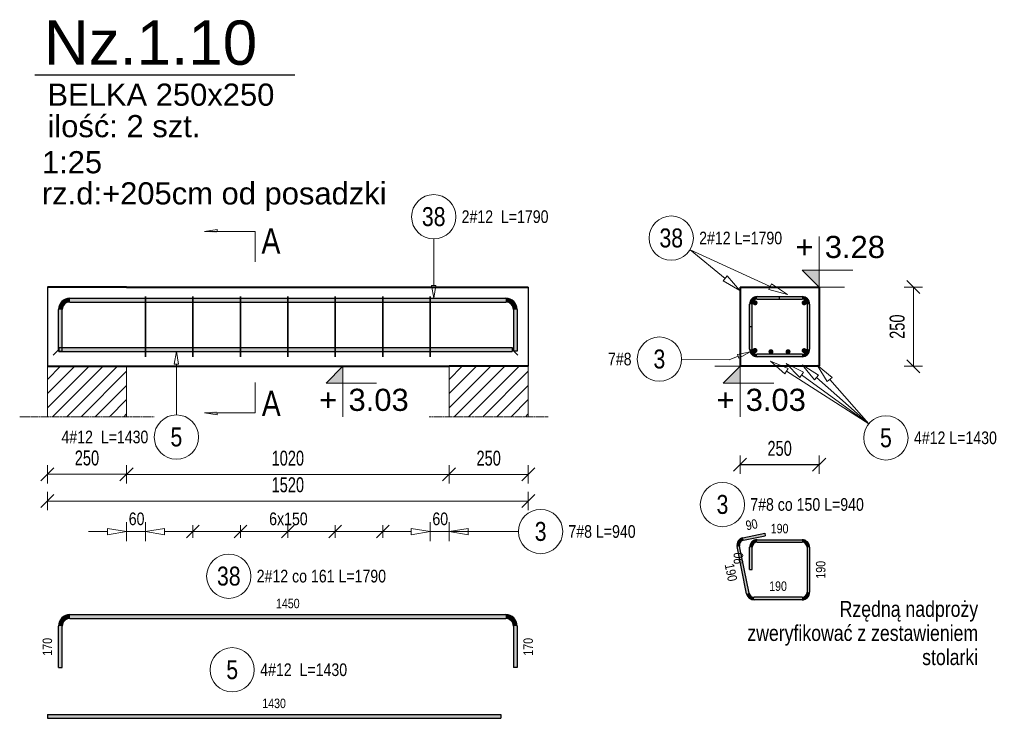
# Model space of a CAD drawing. Extents: x -1906120 to 89837, y -39133 to 303704.
# Tile 44 of 55: x 54991 to 58104, y -7018 to -4810. Entities that reach past the tile are written whole.
import ezdxf
from ezdxf.enums import TextEntityAlignment as Align

# ---------------------------------------------------------------- set-up
doc = ezdxf.new("R2010")
doc.units = 0
doc.header["$LTSCALE"] = 10
doc.header["$MEASUREMENT"] = 0
doc.linetypes.add('HIDDEN', pattern=[0.375, 0.25, -0.125])
for name, color, linetype in [('C_text', 1, 'Continuous'), ('RCAD_kształt pręta', 7, 'Continuous'), ('RCAD_opis kształtu pręta', 7, 'Continuous'), ('RCAD_opis rozkładu', 7, 'Continuous'), ('RCAD_pręt wyrzucony', 130, 'Continuous'), ('RCAD_pręty punktowe', 7, 'Continuous'), ('RCAD_rozkład pręta', 7, 'Continuous'), ('RCAD_symbole graficzne', 7, 'Continuous')]:
    doc.layers.add(name, color=color, linetype=linetype)
for name, color, linetype, lineweight in [('P-Linia1', 3, 'Continuous', 40), ('P-Linia3', 6, 'Continuous', 60), ('P-Linia4', 253, 'Continuous', 5), ('P-Opis', 1, 'Continuous', 18), ('P-Przerywana', 13, 'HIDDEN', 9), ('P-Wymiar', 254, 'Continuous', 9), ('RCAD_deskowanie', 3, 'Continuous', 40)]:
    doc.layers.add(name, color=color, linetype=linetype, lineweight=lineweight)
doc.styles.add('_Fd Opis', font='arial.ttf')
doc.styles.add('_Fdelita opis', font='arial.ttf')
doc.styles.add('ROMANS', font='arial.ttf', dxfattribs={"width": 0.7})
doc.styles.add('style1', font='arial.ttf', dxfattribs={"width": 0.8})
doc.dimstyles.new('A25', dxfattribs={"dimscale": 27, "dimtxt": 1.75, "dimasz": 0.06, "dimexe": 0, "dimexo": 0, "dimgap": 1, "dimtad": 1, "dimdec": 4, "dimrnd": 0.1, "dimdsep": 46, "dimtxsty": 'ROMANS', "dimblk": '[[[[[[[[', "dimcen": 2, "dimdle": 2, "dimse1": 1, "dimse2": 1, "dimclrd": 256, "dimclrt": 1, "dimadec": 0, "dimazin": 0, "dimtfac": 1, "dimtdec": 4, "dimtix": 1, "dimtmove": 2, "dimatfit": 3, "dimldrblk": '[[[[[[[[', "dimfxl": 0, "dimtvp": 0.6, "dimtolj": 1, "dimlwd": -1, "dimarcsym": 0})

# ---------------------------------------------------------------- blocks, each defined once
blk = doc.blocks.new('[[[[[[[[')
at = {"layer": 'P-Wymiar'}
for p, q in [((-12.7, -12.7), (12.7, 12.7)), ((0, 0), (-4.6, 0)), ((0, 18), (0, -18))]:
    blk.add_line(p, q, dxfattribs=at)
blk = doc.blocks.new('*D274')
at = {"layer": 'Defpoints', "color": 0, "transparency": 16777216}
for p in [(56348.3, -6025.8), (56598.3, -6025.8), (56598.3, -6247.1)]:
    blk.add_point(p, dxfattribs=at)
at = {"layer": 'P-Wymiar', "transparency": 16777216}
blk.add_line((56349.9, -6247.1), (56596.7, -6247.1), dxfattribs=at)
at = {"layer": 'P-Wymiar', "transparency": 16777216, "xscale": 1.62, "yscale": 1.62, "zscale": 1.62, "rotation": 180}
blk.add_blockref('[[[[[[[[', (56348.3, -6247.1), dxfattribs=at)
at = {"layer": 'P-Wymiar', "transparency": 16777216, "xscale": 1.62, "yscale": 1.62, "zscale": 1.62}
blk.add_blockref('[[[[[[[[', (56598.3, -6247.1), dxfattribs=at)
at = {"layer": 'P-Wymiar', "color": 1, "transparency": 16777216, "insert": (56473.3, -6196), "char_height": 47.25, "attachment_point": 5, "style": 'ROMANS'}
blk.add_mtext('\\A1;250', dxfattribs=at)
blk = doc.blocks.new('*D275')
at = {"layer": 'Defpoints', "color": 0, "transparency": 16777216}
for p in [(55078.3, -5800.3), (55328.3, -5800.3), (55078.3, -6246.5)]:
    blk.add_point(p, dxfattribs=at)
at = {"layer": 'P-Wymiar', "transparency": 16777216}
blk.add_line((55326.7, -6246.5), (55079.9, -6246.5), dxfattribs=at)
at = {"layer": 'P-Wymiar', "transparency": 16777216, "xscale": 1.62, "yscale": 1.62, "zscale": 1.62, "rotation": 180}
blk.add_blockref('[[[[[[[[', (55078.3, -6246.5), dxfattribs=at)
at = {"layer": 'P-Wymiar', "transparency": 16777216, "xscale": 1.62, "yscale": 1.62, "zscale": 1.62}
blk.add_blockref('[[[[[[[[', (55328.3, -6246.5), dxfattribs=at)
at = {"layer": 'P-Wymiar', "color": 1, "transparency": 16777216, "insert": (55203.3, -6195.4), "char_height": 47.25, "attachment_point": 5, "style": 'ROMANS'}
blk.add_mtext('\\A1;250', dxfattribs=at)
blk = doc.blocks.new('*D276')
at = {"layer": 'Defpoints', "color": 0, "transparency": 16777216}
for p in [(57518.2, -5655.2), (57529.2, -5905.2), (57816.2, -5905.2)]:
    blk.add_point(p, dxfattribs=at)
at = {"layer": 'P-Wymiar', "transparency": 16777216}
blk.add_line((57816.2, -5656.8), (57816.2, -5903.6), dxfattribs=at)
at = {"layer": 'P-Wymiar', "transparency": 16777216, "xscale": 1.62, "yscale": 1.62, "zscale": 1.62}
for p, rotation in [((57816.2, -5655.2), 90), ((57816.2, -5905.2), 270)]:
    blk.add_blockref('[[[[[[[[', p, dxfattribs=dict(at, rotation=rotation))
at = {"layer": 'P-Wymiar', "color": 1, "transparency": 16777216, "insert": (57765, -5780.2), "char_height": 47.25, "attachment_point": 5, "rotation": 90, "style": 'ROMANS'}
blk.add_mtext('\\A1;250', dxfattribs=at)
blk = doc.blocks.new('*D277')
at = {"layer": 'Defpoints', "color": 0, "transparency": 16777216}
for p in [(55328.3, -5859), (56348.3, -5859), (56348.3, -6247.1)]:
    blk.add_point(p, dxfattribs=at)
at = {"layer": 'P-Wymiar', "transparency": 16777216}
blk.add_line((55329.9, -6247.1), (56346.7, -6247.1), dxfattribs=at)
at = {"layer": 'P-Wymiar', "transparency": 16777216, "xscale": 1.62, "yscale": 1.62, "zscale": 1.62, "rotation": 180}
blk.add_blockref('[[[[[[[[', (55328.3, -6247.1), dxfattribs=at)
at = {"layer": 'P-Wymiar', "transparency": 16777216, "xscale": 1.62, "yscale": 1.62, "zscale": 1.62}
blk.add_blockref('[[[[[[[[', (56348.3, -6247.1), dxfattribs=at)
at = {"layer": 'P-Wymiar', "color": 1, "transparency": 16777216, "insert": (55838.3, -6196), "char_height": 47.25, "attachment_point": 5, "style": 'ROMANS'}
blk.add_mtext('\\A1;1020', dxfattribs=at)
blk = doc.blocks.new('*D278')
at = {"layer": 'Defpoints', "color": 0, "transparency": 16777216}
for p in [(55078.3, -5829), (56598.3, -5829), (55078.3, -6331.2)]:
    blk.add_point(p, dxfattribs=at)
at = {"layer": 'P-Wymiar', "transparency": 16777216}
blk.add_line((56596.7, -6331.2), (55079.9, -6331.2), dxfattribs=at)
at = {"layer": 'P-Wymiar', "transparency": 16777216, "xscale": 1.62, "yscale": 1.62, "zscale": 1.62, "rotation": 180}
blk.add_blockref('[[[[[[[[', (55078.3, -6331.2), dxfattribs=at)
at = {"layer": 'P-Wymiar', "transparency": 16777216, "xscale": 1.62, "yscale": 1.62, "zscale": 1.62}
blk.add_blockref('[[[[[[[[', (56598.3, -6331.2), dxfattribs=at)
at = {"layer": 'P-Wymiar', "color": 1, "transparency": 16777216, "insert": (55838.3, -6280.1), "char_height": 47.25, "attachment_point": 5, "style": 'ROMANS'}
blk.add_mtext('\\A1;1520', dxfattribs=at)
blk = doc.blocks.new('*D279')
at = {"transparency": 16777216}
blk.add_line((57269.8, -6216.2), (57516.5, -6216.2), dxfattribs=at)
at = {"layer": 'Defpoints', "color": 0, "transparency": 16777216}
for p in [(57268.2, -6037.8), (57518.2, -6037.8), (57518.2, -6216.2)]:
    blk.add_point(p, dxfattribs=at)
at = {"transparency": 16777216, "xscale": 1.62, "yscale": 1.62, "zscale": 1.62, "rotation": 180}
blk.add_blockref('[[[[[[[[', (57268.2, -6216.2), dxfattribs=at)
at = {"transparency": 16777216, "xscale": 1.62, "yscale": 1.62, "zscale": 1.62}
blk.add_blockref('[[[[[[[[', (57518.2, -6216.2), dxfattribs=at)
at = {"color": 1, "transparency": 16777216, "insert": (57393.2, -6165), "char_height": 47.25, "attachment_point": 5, "style": 'ROMANS'}
blk.add_mtext('\\A1;250', dxfattribs=at)

msp = doc.modelspace()

# ---------------------------------------------------------------- hatches: boundary and pattern name
h = msp.add_hatch(color=1)
edge = h.paths.add_edge_path(flags=0)
edge.add_arc((57315.2964, -5855.35011), 8, 0, 360, ccw=False)
h = msp.add_hatch(color=1)
edge = h.paths.add_edge_path(flags=0)
edge.add_arc((57365.85947, -5859.2261), 8, 0, 360, ccw=False)
h = msp.add_hatch(color=1)
edge = h.paths.add_edge_path(flags=0)
edge.add_arc((57419.85947, -5859.2261), 8, 0, 360, ccw=False)
h = msp.add_hatch(color=1)
edge = h.paths.add_edge_path(flags=0)
edge.add_arc((57470.75419, -5855.74324), 8, 0, 360, ccw=False)
at = {"layer": 'P-Linia4'}
h = msp.add_hatch(dxfattribs=at)
h.set_pattern_fill('ANSI31', color=256, scale=10, style=0)
h.set_pattern_definition([(45, (13881.936, -14095.85), (-22.45064, 22.45064), [])])
h.paths.add_polyline_path([(55078.31879, -6065.11651), (55078.31879, -5905.11651), (55327.66041, -5904.92917), (55327.66041, -6064.92917)])
h = msp.add_hatch(dxfattribs=at)
h.set_pattern_fill('ANSI31', color=256, scale=10, style=0)
h.set_pattern_definition([(45, (15151.936, -14095.85), (-22.45064, 22.45064), [])])
h.paths.add_polyline_path([(56348.31879, -6065.11651), (56348.31879, -5905.11651), (56597.66041, -5904.92917), (56597.66041, -6064.92917)])
at = {"layer": 'RCAD_kształt pręta'}
h = msp.add_hatch(color=4, dxfattribs=at)
edge = h.paths.add_edge_path(flags=0)
edge.add_line((55149.31879, -5690.2261), (55149.31879, -5702.2261))
edge.add_arc((55149.31879, -5726.2261), 24, 90, 180)
edge.add_line((55125.31879, -5726.2261), (55113.31879, -5726.2261))
edge.add_arc((55149.31879, -5726.2261), 36, 450, 540, ccw=False)
for points in [[(55149.31879, -5702.2261), (55149.31879, -5690.2261), (56527.31879, -5690.2261), (56527.31879, -5702.2261)], [(57322.15151, -5693.2261), (57322.15151, -5685.2261), (57464.15151, -5685.2261), (57464.15151, -5693.2261)], [(57322.15151, -5693.2261), (57322.15151, -5685.2261), (57392.15151, -5685.2261), (57392.15151, -5693.2261)], [(55125.31879, -5857.49933), (55113.31879, -5857.49933), (55113.31879, -5726.2261), (55125.31879, -5726.2261)], [(56551.31879, -5726.2261), (56563.31879, -5726.2261), (56563.31879, -5857.49933), (56551.31879, -5857.49933)], [(57306.15151, -5779.2261), (57298.15151, -5779.2261), (57298.15151, -5709.2261), (57306.15151, -5709.2261)], [(57306.15151, -5851.2261), (57298.15151, -5851.2261), (57298.15151, -5709.2261), (57306.15151, -5709.2261)], [(57480.15151, -5709.2261), (57488.15151, -5709.2261), (57488.15151, -5851.2261), (57480.15151, -5851.2261)], [(55114.35201, -5858.25305), (55114.35201, -5846.25305), (56547.73791, -5846.25305), (56547.73791, -5858.25305)], [(57464.15151, -5867.2261), (57464.15151, -5875.2261), (57322.15151, -5875.2261), (57322.15151, -5867.2261)]]:
    msp.add_hatch(color=4, dxfattribs=at).paths.add_polyline_path(points, flags=0)
h = msp.add_hatch(color=4, dxfattribs=at)
edge = h.paths.add_edge_path(flags=0)
edge.add_line((56563.31879, -5726.2261), (56551.31879, -5726.2261))
edge.add_arc((56527.31879, -5726.2261), 24, 0, 90)
edge.add_line((56527.31879, -5702.2261), (56527.31879, -5690.2261))
edge.add_arc((56527.31879, -5726.2261), 36, 360, 450, ccw=False)
h = msp.add_hatch(color=4, dxfattribs=at)
edge = h.paths.add_edge_path(flags=0)
edge.add_line((57322.15151, -5685.2261), (57322.15151, -5693.2261))
edge.add_arc((57322.15151, -5709.2261), 16, 90, 180)
edge.add_line((57306.15151, -5709.2261), (57298.15151, -5709.2261))
edge.add_arc((57322.15151, -5709.2261), 24, 450, 540, ccw=False)
h = msp.add_hatch(color=4, dxfattribs=at)
edge = h.paths.add_edge_path(flags=0)
edge.add_line((57322.15151, -5685.2261), (57322.15151, -5693.2261))
edge.add_arc((57322.15151, -5709.2261), 16, 90, 180)
edge.add_line((57306.15151, -5709.2261), (57298.15151, -5709.2261))
edge.add_arc((57322.15151, -5709.2261), 24, 450, 540, ccw=False)
h = msp.add_hatch(color=4, dxfattribs=at)
edge = h.paths.add_edge_path(flags=0)
edge.add_line((57488.15151, -5709.2261), (57480.15151, -5709.2261))
edge.add_arc((57464.15151, -5709.2261), 16, 0, 90)
edge.add_line((57464.15151, -5693.2261), (57464.15151, -5685.2261))
edge.add_arc((57464.15151, -5709.2261), 24, 360, 450, ccw=False)
h = msp.add_hatch(color=4, dxfattribs=at)
edge = h.paths.add_edge_path(flags=0)
edge.add_line((57298.15151, -5851.2261), (57306.15151, -5851.2261))
edge.add_arc((57322.15151, -5851.2261), 16, 180, 270)
edge.add_line((57322.15151, -5867.2261), (57322.15151, -5875.2261))
edge.add_arc((57322.15151, -5851.2261), 24, 540, 630, ccw=False)
h = msp.add_hatch(color=4, dxfattribs=at)
edge = h.paths.add_edge_path(flags=0)
edge.add_line((57464.15151, -5875.2261), (57464.15151, -5867.2261))
edge.add_arc((57464.15151, -5851.2261), 16, -90, 0)
edge.add_line((57480.15151, -5851.2261), (57488.15151, -5851.2261))
edge.add_arc((57464.15151, -5851.2261), 24, 270, 360, ccw=False)
at = {"layer": 'RCAD_pręt wyrzucony'}
for points in [[(57278.9572, -6454.90984), (57277.36785, -6447.06931), (57345.97251, -6433.16246), (57347.56186, -6441.00299)], [(57296.6224, -6622.59081), (57288.78187, -6624.18017), (57258.61432, -6475.35897), (57266.45485, -6473.76962)], [(57322.15151, -6461.4121), (57322.15151, -6453.4121), (57464.15151, -6453.4121), (57464.15151, -6461.4121)], [(57306.15151, -6547.4121), (57298.15151, -6547.4121), (57298.15151, -6477.4121), (57306.15151, -6477.4121)], [(57480.15151, -6477.4121), (57488.15151, -6477.4121), (57488.15151, -6619.4121), (57480.15151, -6619.4121)], [(57464.15151, -6635.4121), (57464.15151, -6643.4121), (57312.30346, -6643.4121), (57312.30346, -6635.4121)], [(55149.31879, -6702.22845), (55149.31879, -6690.22845), (56527.31879, -6690.22845), (56527.31879, -6702.22845)], [(55125.31879, -6857.50168), (55113.31879, -6857.50168), (55113.31879, -6726.22845), (55125.31879, -6726.22845)], [(56551.31879, -6726.22845), (56563.31879, -6726.22845), (56563.31879, -6857.50168), (56551.31879, -6857.50168)], [(55078.31879, -7017.81643), (55078.31879, -7005.81643), (56511.70469, -7005.81643), (56511.70469, -7017.81643)]]:
    msp.add_hatch(color=4, dxfattribs=at).paths.add_polyline_path(points, flags=0)
h = msp.add_hatch(color=4, dxfattribs=at)
edge = h.paths.add_edge_path(flags=0)
edge.add_line((57277.36785, -6447.06931), (57278.9572, -6454.90984))
edge.add_arc((57282.13591, -6470.59091), 16, 101.4591559, 191.4591559)
edge.add_line((57266.45485, -6473.76962), (57258.61432, -6475.35897))
edge.add_arc((57282.13591, -6470.59091), 24, 461.4591559, 551.4591559, ccw=False)
h = msp.add_hatch(color=4, dxfattribs=at)
edge = h.paths.add_edge_path(flags=0)
edge.add_line((57322.15151, -6453.4121), (57322.15151, -6461.4121))
edge.add_arc((57322.15151, -6477.4121), 16, 90, 180)
edge.add_line((57306.15151, -6477.4121), (57298.15151, -6477.4121))
edge.add_arc((57322.15151, -6477.4121), 24, 450, 540, ccw=False)
h = msp.add_hatch(color=4, dxfattribs=at)
edge = h.paths.add_edge_path(flags=0)
edge.add_line((57488.15151, -6477.4121), (57480.15151, -6477.4121))
edge.add_arc((57464.15151, -6477.4121), 16, 0, 90)
edge.add_line((57464.15151, -6461.4121), (57464.15151, -6453.4121))
edge.add_arc((57464.15151, -6477.4121), 24, 360, 450, ccw=False)
h = msp.add_hatch(color=4, dxfattribs=at)
edge = h.paths.add_edge_path(flags=0)
edge.add_line((57288.78187, -6624.18017), (57296.6224, -6622.59081))
edge.add_arc((57312.30346, -6619.4121), 16, -168.5408441, -90)
edge.add_line((57312.30346, -6635.4121), (57312.30346, -6643.4121))
edge.add_arc((57312.30346, -6619.4121), 24, 191.4591559, 270, ccw=False)
h = msp.add_hatch(color=4, dxfattribs=at)
edge = h.paths.add_edge_path(flags=0)
edge.add_line((57464.15151, -6643.4121), (57464.15151, -6635.4121))
edge.add_arc((57464.15151, -6619.4121), 16, -90, 0)
edge.add_line((57480.15151, -6619.4121), (57488.15151, -6619.4121))
edge.add_arc((57464.15151, -6619.4121), 24, 270, 360, ccw=False)
h = msp.add_hatch(color=4, dxfattribs=at)
edge = h.paths.add_edge_path(flags=0)
edge.add_line((55149.31879, -6690.22845), (55149.31879, -6702.22845))
edge.add_arc((55149.31879, -6726.22845), 24, 90, 180)
edge.add_line((55125.31879, -6726.22845), (55113.31879, -6726.22845))
edge.add_arc((55149.31879, -6726.22845), 36, 450, 540, ccw=False)
h = msp.add_hatch(color=4, dxfattribs=at)
edge = h.paths.add_edge_path(flags=0)
edge.add_line((56563.31879, -6726.22845), (56551.31879, -6726.22845))
edge.add_arc((56527.31879, -6726.22845), 24, 0, 90)
edge.add_line((56527.31879, -6702.22845), (56527.31879, -6690.22845))
edge.add_arc((56527.31879, -6726.22845), 36, 360, 450, ccw=False)
at = {"layer": 'RCAD_pręty punktowe'}
h = msp.add_hatch(color=1, dxfattribs=at)
edge = h.paths.add_edge_path(flags=0)
edge.add_arc((57315.54882, -5704.70896), 8, 0, 360)
h = msp.add_hatch(color=1, dxfattribs=at)
edge = h.paths.add_edge_path(flags=0)
edge.add_arc((57470.75419, -5704.70896), 8, 0, 360)
at = {"layer": 'RCAD_symbole graficzne', "linetype": 'Continuous', "lineweight": 0}
for points in [[(55574.87888, -5479.0707), (55614.87888, -5479.0707), (55614.87888, -5484.77256)], [(55574.87888, -6052.70389), (55614.87888, -6052.70389), (55614.87888, -6047.00202)]]:
    msp.add_hatch(color=7, dxfattribs=at).paths.add_polyline_path(points, flags=0)
at = {"layer": 'RCAD_symbole graficzne'}
for points in [[(57464.81817, -5601.89276), (57518.15151, -5655.2261), (57518.15151, -5601.89276)], [(55959.13535, -5958.55943), (56012.46868, -5905.2261), (56012.46868, -5958.55943)], [(57214.81817, -5958.55943), (57268.15151, -5905.2261), (57268.15151, -5958.55943)]]:
    msp.add_hatch(color=1, dxfattribs=at).paths.add_polyline_path(points, flags=0)

# ---------------------------------------------------------------- linework, layer by layer
at = {"layer": 'C_text'}
for points in [[(55078.31879, -5655.2261), (55078.31879, -5905.2261)], [(56598.31879, -5655.2261), (56598.31879, -5905.2261)]]:
    msp.add_lwpolyline(points, dxfattribs=at)
at = {"layer": 'P-Linia1'}
msp.add_lwpolyline([(56298.31879, -5655.2261), (56598.31879, -5655.2261)], dxfattribs=at)
at = {"layer": 'P-Linia3', "color": 6, "linetype": 'Continuous', "lineweight": 30}
msp.add_line((55038.02985, -4984.61201), (55860.9603, -4984.61201), dxfattribs=at)
at = {"layer": 'P-Linia4'}
for points in [[(55078.31879, -5905.2261), (55078.31879, -6065.24182)], [(55328.31879, -5905.2261), (55328.31879, -6065.24182)], [(56348.31879, -6065.2261), (56348.31879, -5905.2261)], [(56598.31879, -6065.2261), (56598.31879, -5905.2261)]]:
    msp.add_lwpolyline(points, dxfattribs=at)
at = {"layer": 'P-Przerywana'}
for points in [[(54990.64318, -6065.24182), (55415.99441, -6065.24182)], [(56285.64318, -6065.24182), (56660.99441, -6065.24182)]]:
    msp.add_lwpolyline(points, dxfattribs=at)
at = {"layer": 'RCAD_deskowanie'}
for points in [[(55328.31879, -5655.2261), (55078.31879, -5655.2261)], [(55328.31879, -5655.2261), (56298.31879, -5655.2261)], [(57268.15151, -5655.2261), (57518.15151, -5655.2261)], [(57268.15151, -5655.2261), (57268.15151, -5905.2261)], [(57518.15151, -5655.2261), (57518.15151, -5905.2261)], [(55078.31879, -5905.2261), (55328.31879, -5905.2261)], [(55328.31879, -5905.2261), (56348.31879, -5905.2261)], [(56598.31879, -5905.2261), (56348.31879, -5905.2261)], [(57518.15151, -5905.2261), (57268.15151, -5905.2261)]]:
    msp.add_lwpolyline(points, dxfattribs=at)
at = {"layer": 'RCAD_kształt pręta', "color": 4}
for p, q in [((55149.31879, -5690.2261), (56527.31879, -5690.2261)), ((57322.15151, -5685.2261), (57464.15151, -5685.2261)), ((57322.15151, -5685.2261), (57392.15151, -5685.2261)), ((57322.15151, -5693.2261), (57464.15151, -5693.2261)), ((57322.15151, -5693.2261), (57392.15151, -5693.2261)), ((57392.15151, -5685.2261), (57392.15151, -5693.2261)), ((55113.31879, -5857.49933), (55113.31879, -5726.2261)), ((55125.31879, -5857.49933), (55125.31879, -5726.2261)), ((55149.31879, -5702.2261), (56527.31879, -5702.2261)), ((56551.31879, -5726.2261), (56551.31879, -5857.49933)), ((56563.31879, -5726.2261), (56563.31879, -5857.49933)), ((57298.15151, -5779.2261), (57298.15151, -5709.2261)), ((57298.15151, -5851.2261), (57298.15151, -5709.2261)), ((57306.15151, -5779.2261), (57306.15151, -5709.2261)), ((57306.15151, -5851.2261), (57306.15151, -5709.2261)), ((57480.15151, -5709.2261), (57480.15151, -5851.2261)), ((57488.15151, -5709.2261), (57488.15151, -5851.2261)), ((57298.15151, -5779.2261), (57306.15151, -5779.2261)), ((55114.35201, -5846.25305), (56547.73791, -5846.25305)), ((55114.35201, -5846.25305), (55114.35201, -5858.25305)), ((56547.73791, -5846.25305), (56547.73791, -5858.25305)), ((55113.31879, -5857.49933), (55125.31879, -5857.49933)), ((55114.35201, -5858.25305), (56547.73791, -5858.25305)), ((56563.31879, -5857.49933), (56551.31879, -5857.49933)), ((57464.15151, -5867.2261), (57322.15151, -5867.2261)), ((57464.15151, -5875.2261), (57322.15151, -5875.2261))]:
    msp.add_line(p, q, dxfattribs=at)
at = {"layer": 'RCAD_kształt pręta', "color": 2, "lineweight": 5}
for p, q in [((55114.35201, -5852.25305), (55096.85201, -5869.75305)), ((56547.73791, -5852.25305), (56565.23791, -5869.75305))]:
    msp.add_line(p, q, dxfattribs=at)
at = {"layer": 'RCAD_kształt pręta', "color": 4}
for centre, radius, start, end in [((55149.31879, -5726.2261), 36, 90, 180), ((56527.31879, -5726.2261), 36, 360, 90), ((57322.15151, -5709.2261), 24, 90, 180), ((57322.15151, -5709.2261), 24, 90, 180), ((57322.15151, -5709.2261), 16, 90, 180), ((57322.15151, -5709.2261), 16, 90, 180), ((57464.15151, -5709.2261), 24, 360, 90), ((57464.15151, -5709.2261), 16, 360, 90), ((55149.31879, -5726.2261), 24, 90, 180), ((56527.31879, -5726.2261), 24, 360, 90), ((57322.15151, -5851.2261), 24, 180, 270), ((57322.15151, -5851.2261), 16, 180, 270), ((57464.15151, -5851.2261), 16, 270, 0), ((57464.15151, -5851.2261), 24, 270, 0)]:
    msp.add_arc(centre, radius, start, end, dxfattribs=at)
at = {"layer": 'RCAD_opis kształtu pręta', "color": 8, "lineweight": 0}
for p, q in [((56299.53978, -5502.64922), (56299.53978, -5650.2261)), ((56299.53978, -5690.2261), (56292.87311, -5650.2261)), ((56306.20644, -5650.2261), (56292.87311, -5650.2261)), ((56306.20644, -5650.2261), (56299.53978, -5690.2261)), ((55479.40175, -5898.25305), (55486.06842, -5858.25305)), ((55486.06842, -5858.25305), (55492.73508, -5898.25305)), ((57233.15151, -5884.83254), (57262.27779, -5873.83445)), ((57259.92275, -5867.5976), (57299.69886, -5859.70423)), ((57259.92275, -5867.5976), (57264.63282, -5880.07129)), ((57299.69886, -5859.70423), (57264.63282, -5880.07129)), ((55479.40175, -5898.25305), (55492.73508, -5898.25305)), ((55486.06842, -6059.00731), (55486.06842, -5898.25305)), ((57233.15151, -5884.83254), (57082.99342, -5883.3673))]:
    msp.add_line(p, q, dxfattribs=at)
for centre in [(56299.53978, -5432.64922), (57012.99675, -5882.68428), (55486.06842, -6129.00731)]:
    msp.add_circle(centre, 70, dxfattribs=at)
at = {"layer": 'RCAD_opis rozkładu', "color": 8, "lineweight": 0}
for p, q in [((57109.97841, -5537.16174), (57220.92828, -5627.7074)), ((57109.97841, -5537.16174), (57363.35196, -5653.50507)), ((57227.25097, -5619.95991), (57214.60559, -5635.45488)), ((57227.25097, -5619.95991), (57267.41321, -5665.64353)), ((57267.41321, -5665.64353), (57214.60559, -5635.45488)), ((57367.52485, -5644.41733), (57359.17908, -5662.59282)), ((57417.87841, -5678.54237), (57359.17908, -5662.59282)), ((57367.52485, -5644.41733), (57417.87841, -5678.54237)), ((57409.24676, -5929.51367), (57364.11099, -5888.73669)), ((57364.11099, -5888.73669), (57420.03196, -5912.67088)), ((57409.24676, -5929.51367), (57420.03196, -5912.67088)), ((57456.72972, -5940.2362), (57414.25064, -5896.69855)), ((57414.25064, -5896.69855), (57468.55388, -5924.10582)), ((57502.93164, -5948.39842), (57464.71623, -5901.07419)), ((57464.71623, -5901.07419), (57516.21434, -5933.44617)), ((57543.99634, -5953.69535), (57511.9602, -5901.98766)), ((57511.9602, -5901.98766), (57559.03472, -5940.51024)), ((57674.73795, -6087.64508), (57414.63936, -5921.09228)), ((57456.72972, -5940.2362), (57468.55388, -5924.10582)), ((57674.73795, -6087.64508), (57462.6418, -5932.17101)), ((57502.93164, -5948.39842), (57516.21434, -5933.44617)), ((57674.73795, -6087.64508), (57509.57299, -5940.92229)), ((57543.99634, -5953.69535), (57559.03472, -5940.51024)), ((57674.73795, -6087.64508), (57551.51553, -5947.1028)), ((55328.31879, -6457.62457), (55328.31879, -6397.62457)), ((55388.31879, -6457.62457), (55388.31879, -6397.62457)), ((55558.31879, -6407.62457), (55518.31879, -6447.62457)), ((55538.31879, -6447.62457), (55538.31879, -6407.62457)), ((55708.31879, -6407.62457), (55668.31879, -6447.62457)), ((55688.31879, -6447.62457), (55688.31879, -6407.62457)), ((55818.31879, -6447.62457), (55858.31879, -6407.62457)), ((55838.31879, -6447.62457), (55838.31879, -6407.62457)), ((55968.31879, -6447.62457), (56008.31879, -6407.62457)), ((55988.31879, -6447.62457), (55988.31879, -6407.62457)), ((56118.31879, -6447.62457), (56158.31879, -6407.62457)), ((56138.31879, -6447.62457), (56138.31879, -6407.62457)), ((56288.31879, -6457.62457), (56288.31879, -6397.62457)), ((56348.31879, -6457.62457), (56348.31879, -6397.62457)), ((55208.31879, -6427.62457), (55268.31879, -6427.62457)), ((55268.31879, -6417.62457), (55328.31879, -6427.62457)), ((55268.31879, -6417.62457), (55268.31879, -6437.62457)), ((55328.31879, -6427.62457), (55268.31879, -6437.62457)), ((55388.31879, -6427.62457), (55328.31879, -6427.62457)), ((55388.31879, -6427.62457), (55448.31879, -6417.62457)), ((55448.31879, -6437.62457), (55388.31879, -6427.62457)), ((55448.31879, -6437.62457), (55448.31879, -6417.62457)), ((55538.31879, -6427.62457), (55448.31879, -6427.62457)), ((55688.31879, -6427.62457), (55538.31879, -6427.62457)), ((55763.31879, -6427.62457), (55688.31879, -6427.62457)), ((55763.31879, -6427.62457), (55838.31879, -6427.62457)), ((55838.31879, -6427.62457), (55988.31879, -6427.62457)), ((55988.31879, -6427.62457), (56138.31879, -6427.62457)), ((56138.31879, -6427.62457), (56228.31879, -6427.62457)), ((56228.31879, -6417.62457), (56288.31879, -6427.62457)), ((56228.31879, -6417.62457), (56228.31879, -6437.62457)), ((56288.31879, -6427.62457), (56228.31879, -6437.62457)), ((56288.31879, -6427.62457), (56348.31879, -6427.62457)), ((56348.31879, -6427.62457), (56408.31879, -6417.62457)), ((56567.56942, -6427.62457), (56348.31879, -6427.62457)), ((56408.31879, -6437.62457), (56348.31879, -6427.62457)), ((56408.31879, -6437.62457), (56408.31879, -6417.62457)), ((56468.31879, -6427.62457), (56408.31879, -6427.62457))]:
    msp.add_line(p, q, dxfattribs=at)
for centre in [(57050.57663, -5500.12894), (57729.19243, -6131.63042), (56637.56942, -6427.62457)]:
    msp.add_circle(centre, 70, dxfattribs=at)
at = {"layer": 'RCAD_pręt wyrzucony', "color": 4}
for p, q in [((57277.36785, -6447.06931), (57345.97251, -6433.16246)), ((57278.9572, -6454.90984), (57347.56186, -6441.00299)), ((57345.97251, -6433.16246), (57347.56186, -6441.00299)), ((57296.6224, -6622.59081), (57266.45485, -6473.76962)), ((57322.15151, -6453.4121), (57464.15151, -6453.4121)), ((57322.15151, -6461.4121), (57464.15151, -6461.4121)), ((57288.78187, -6624.18017), (57258.61432, -6475.35897)), ((57298.15151, -6547.4121), (57298.15151, -6477.4121)), ((57306.15151, -6547.4121), (57306.15151, -6477.4121)), ((57480.15151, -6477.4121), (57480.15151, -6619.4121)), ((57488.15151, -6477.4121), (57488.15151, -6619.4121)), ((57298.15151, -6547.4121), (57306.15151, -6547.4121)), ((57464.15151, -6635.4121), (57312.30346, -6635.4121)), ((57464.15151, -6643.4121), (57312.30346, -6643.4121)), ((55149.31879, -6690.22845), (56527.31879, -6690.22845)), ((55149.31879, -6702.22845), (56527.31879, -6702.22845)), ((55113.31879, -6857.50168), (55113.31879, -6726.22845)), ((55125.31879, -6857.50168), (55125.31879, -6726.22845)), ((56551.31879, -6726.22845), (56551.31879, -6857.50168)), ((56563.31879, -6726.22845), (56563.31879, -6857.50168)), ((55113.31879, -6857.50168), (55125.31879, -6857.50168)), ((56563.31879, -6857.50168), (56551.31879, -6857.50168)), ((55078.31879, -7005.81643), (56511.70469, -7005.81643)), ((55078.31879, -7005.81643), (55078.31879, -7017.81643)), ((55078.31879, -7017.81643), (56511.70469, -7017.81643)), ((56511.70469, -7005.81643), (56511.70469, -7017.81643))]:
    msp.add_line(p, q, dxfattribs=at)
at = {"layer": 'RCAD_pręt wyrzucony', "color": 8, "lineweight": 0}
for centre in [(57212.44927, -6342.31298), (55651.6874, -6568.74982), (55662.46495, -6864.52825)]:
    msp.add_circle(centre, 70, dxfattribs=at)
at = {"layer": 'RCAD_pręt wyrzucony', "color": 4}
for centre, radius, start, end in [((57282.13591, -6470.59091), 24, 101.4591559, 191.4591559), ((57282.13591, -6470.59091), 16, 101.4591559, 191.4591559), ((57322.15151, -6477.4121), 24, 90, 180), ((57322.15151, -6477.4121), 16, 90, 180), ((57464.15151, -6477.4121), 24, 360, 90), ((57464.15151, -6477.4121), 16, 360, 90), ((57312.30346, -6619.4121), 24, 191.4591559, 270), ((57312.30346, -6619.4121), 16, 191.4591559, 270), ((57464.15151, -6619.4121), 16, 270, 0), ((57464.15151, -6619.4121), 24, 270, 0), ((55149.31879, -6726.22845), 36, 90, 180), ((56527.31879, -6726.22845), 36, 360, 90), ((55149.31879, -6726.22845), 24, 90, 180), ((56527.31879, -6726.22845), 24, 360, 90)]:
    msp.add_arc(centre, radius, start, end, dxfattribs=at)
at = {"layer": 'RCAD_rozkład pręta', "color": 7, "linetype": 'ByBlock', "lineweight": 35}
for p, q in [((55388.31879, -5875.2261), (55388.31879, -5685.2261)), ((55538.31879, -5875.2261), (55538.31879, -5685.2261)), ((55688.31879, -5875.2261), (55688.31879, -5685.2261)), ((55838.31879, -5875.2261), (55838.31879, -5685.2261)), ((55988.31879, -5875.2261), (55988.31879, -5685.2261)), ((56138.31879, -5875.2261), (56138.31879, -5685.2261)), ((56288.31879, -5875.2261), (56288.31879, -5685.2261))]:
    msp.add_line(p, q, dxfattribs=at)
at = {"layer": 'RCAD_symbole graficzne', "color": 7, "linetype": 'Continuous', "lineweight": 0}
for p, q in [((55574.87888, -5479.0707), (55614.87888, -5473.36884)), ((55614.87888, -5479.0707), (55614.87888, -5473.36884)), ((55574.87888, -5479.0707), (55734.87888, -5479.0707)), ((55734.87888, -5479.0707), (55734.87888, -5575.0707)), ((55734.87888, -6052.70389), (55734.87888, -5956.70389)), ((55574.87888, -6052.70389), (55614.87888, -6058.40575)), ((55574.87888, -6052.70389), (55734.87888, -6052.70389)), ((55614.87888, -6052.70389), (55614.87888, -6058.40575))]:
    msp.add_line(p, q, dxfattribs=at)
at = {"layer": 'RCAD_symbole graficzne', "color": 1, "lineweight": 0}
for p, q in [((57518.15151, -5655.2261), (57518.15151, -5495.2261)), ((57624.81817, -5601.89276), (57464.81817, -5601.89276)), ((57464.81817, -5601.89276), (57518.15151, -5655.2261)), ((57598.15151, -5655.2261), (57438.15151, -5655.2261)), ((56092.46868, -5905.2261), (55932.46868, -5905.2261)), ((55959.13535, -5958.55943), (56012.46868, -5905.2261)), ((56012.46868, -5905.2261), (56012.46868, -6065.2261)), ((57348.15151, -5905.2261), (57188.15151, -5905.2261)), ((57214.81817, -5958.55943), (57268.15151, -5905.2261)), ((57268.15151, -5905.2261), (57268.15151, -6065.2261)), ((56119.13535, -5958.55943), (55959.13535, -5958.55943)), ((57374.81817, -5958.55943), (57214.81817, -5958.55943))]:
    msp.add_line(p, q, dxfattribs=at)

# ---------------------------------------------------------------- texts
at = {"layer": 'P-Linia1', "color": 3, "lineweight": 30, "style": '_Fdelita opis'}
for s, p in [('BELKA 250x250', (55078.29219, -5081.79656)), ('1:25', (55060.88937, -5295.35103)), ('rz.d:+205cm od posadzki', (55060.88937, -5393.8043))]:
    msp.add_text(s, height=70, dxfattribs=at).set_placement(p)
at = {"layer": 'P-Linia1', "color": 1, "lineweight": 30, "style": '_Fdelita opis'}
msp.add_text('ilość: 2 szt.', height=70, dxfattribs=at).set_placement((55078.36573, -5181.33269))
at = {"layer": 'P-Linia3', "color": 6, "lineweight": 30, "style": '_Fdelita opis'}
msp.add_text('Nz.1.10', height=140, dxfattribs=at).set_placement((55067.49908, -4952.42678))
at = {"layer": 'P-Opis', "insert": (58020.86597, -6647.18988), "char_height": 50, "attachment_point": 3, "line_spacing_factor": 0.914286, "style": '_Fd Opis'}
msp.add_mtext('{\\W0.8;Rzędną nadproży \\Pzweryfikować z zestawieniem \\Pstolarki}', dxfattribs=at)
at = {"layer": 'RCAD_opis kształtu pręta', "color": 1, "attachment_point": 5, "style": 'style1'}
for s, insert, char_height in [('38', (56299.53978, -5432.64922), 60), ('2#12  L=1790', (56525.1687, -5432.64922), 40), ('3', (57012.99675, -5882.68428), 60), ('7#8  ', (56887.74436, -5882.68428), 40), ('5', (55486.06842, -6129.00731), 60), ('4#12  L=1430', (55260.06842, -6129.00731), 40)]:
    msp.add_mtext(s, dxfattribs=dict(at, insert=insert, char_height=char_height))
at = {"layer": 'RCAD_opis rozkładu', "color": 1, "char_height": 60, "attachment_point": 5, "style": 'style1'}
for s, insert in [('38', (57050.57663, -5500.12894)), ('5', (57729.19243, -6131.63042)), ('3', (56637.56942, -6427.62457))]:
    msp.add_mtext(s, dxfattribs=dict(at, insert=insert))
at = {"layer": 'RCAD_opis rozkładu', "color": 2, "char_height": 40, "style": 'style1'}
for s, insert, attachment_point in [('2#12 L=1790', (57269.99546, -5500.12894), 5), ('4#12 L=1430', (57948.98233, -6131.63042), 5), ('60', (55335.36654, -6408.04749), 7), ('6x150', (55779.32834, -6408.04749), 7), ('60', (56295.36654, -6408.04749), 7), ('7#8 L=940', (56831.72222, -6427.62457), 5)]:
    msp.add_mtext(s, dxfattribs=dict(at, insert=insert, attachment_point=attachment_point))
at = {"layer": 'RCAD_pręt wyrzucony', "color": 1, "attachment_point": 5, "style": 'style1'}
for s, insert, char_height in [('3', (57212.44927, -6342.31298), 60), ('190', (57393.15151, -6418.4121), 30), ('38', (55651.6874, -6568.74982), 60), ('190', (57388.22749, -6600.4121), 30), ('5', (55662.46495, -6864.52825), 60), ('1430', (55795.01174, -6970.81643), 30)]:
    msp.add_mtext(s, dxfattribs=dict(at, insert=insert, char_height=char_height))
at = {"layer": 'RCAD_pręt wyrzucony', "color": 2, "char_height": 40, "attachment_point": 5, "style": 'style1'}
for s, insert in [('7#8 co 150 L=940', (57479.92267, -6342.31298)), ('2#12 co 161 L=1790', (55944.42683, -6568.74982)), ('4#12  L=1430', (55888.46495, -6864.52825))]:
    msp.add_mtext(s, dxfattribs=dict(at, insert=insert))
at = {"layer": 'RCAD_pręt wyrzucony', "color": 1, "char_height": 30, "attachment_point": 5, "style": 'style1'}
for s, insert, rotation in [('90', (57304.71675, -6405.81355), 11.4591559), ('90', (57263.15151, -6512.4121), 90), ('190', (57239.39576, -6556.723), 281.4591559), ('190', (57523.15151, -6548.4121), 90), ('1450', (55838.31879, -6655.22845), 360), ('170', (55078.31879, -6791.86507), 90), ('170', (56598.31879, -6791.86507), 90)]:
    msp.add_mtext(s, dxfattribs=dict(at, insert=insert, rotation=rotation))
at = {"layer": 'RCAD_symbole graficzne', "color": 2, "style": 'style1'}
msp.add_text('+', height=70, dxfattribs=at).set_placement((57500.37373, -5584.11498), align=Align.BOTTOM_RIGHT)
msp.add_text('3.28 ', height=70, dxfattribs=at).set_placement((57535.92929, -5584.11498), align=Align.BOTTOM_LEFT)
for p in [(56030.24646, -5976.33721), (57285.92929, -5976.33721)]:
    msp.add_text('3.03 ', height=70, dxfattribs=at).set_placement(p, align=Align.TOP_LEFT)
for p in [(55994.69091, -5976.33721), (57250.37373, -5976.33721)]:
    msp.add_text('+', height=70, dxfattribs=at).set_placement(p, align=Align.TOP_RIGHT)
at = {"layer": 'RCAD_symbole graficzne', "color": 73, "char_height": 80, "attachment_point": 5, "style": 'style1'}
for insert in [(55784.91427, -5509.0707), (55785.99459, -6022.70389)]:
    msp.add_mtext('A', dxfattribs=dict(at, insert=insert))

# ---------------------------------------------------------------- dimensions: what is measured, and where the dimension line sits
dim = msp.add_linear_dim(base=(57518.15151, -6216.15842), p1=(57268.15151, -6037.75209), p2=(57518.15151, -6037.75209), dimstyle='A25', override={"dimfxl": 0.18, "dimfxlon": 1})
dim.commit()
dim.dimension.update_dxf_attribs({"geometry": '*D279', "text_midpoint": (57393.15151, -6165.03385)})
at = {"layer": 'P-Wymiar'}
dim = msp.add_linear_dim(base=(57816.17031, -5905.2261), p1=(57518.15151, -5655.2261), p2=(57529.19762, -5905.2261), angle=90, dimstyle='A25', override={"dimfxl": 0.18, "dimfxlon": 1}, dxfattribs=at)
dim.commit()
dim.dimension.update_dxf_attribs({"geometry": '*D276', "text_midpoint": (57765.04574, -5780.2261)})
for base, p1, p2, picture, middle in [((55078.31879, -6246.48008), (55328.31879, -5800.28049), (55078.31879, -5800.28049), '*D275', (55203.31879, -6195.35551)), ((55078.31879, -6331.19216), (56598.31879, -5829.00907), (55078.31879, -5829.00907), '*D278', (55838.31879, -6280.06759)), ((56348.31879, -6247.14382), (55328.31879, -5859.00907), (56348.31879, -5859.00907), '*D277', (55838.31879, -6196.01925)), ((56598.31879, -6247.14382), (56348.31879, -6025.80943), (56598.31879, -6025.80943), '*D274', (56473.31879, -6196.01925))]:
    dim = msp.add_linear_dim(base=base, p1=p1, p2=p2, dimstyle='A25', override={"dimfxl": 0.18, "dimfxlon": 1}, dxfattribs=at)
    dim.commit()
    dim.dimension.update_dxf_attribs({"geometry": picture, "text_midpoint": middle})

doc.saveas('drawing.dxf')
